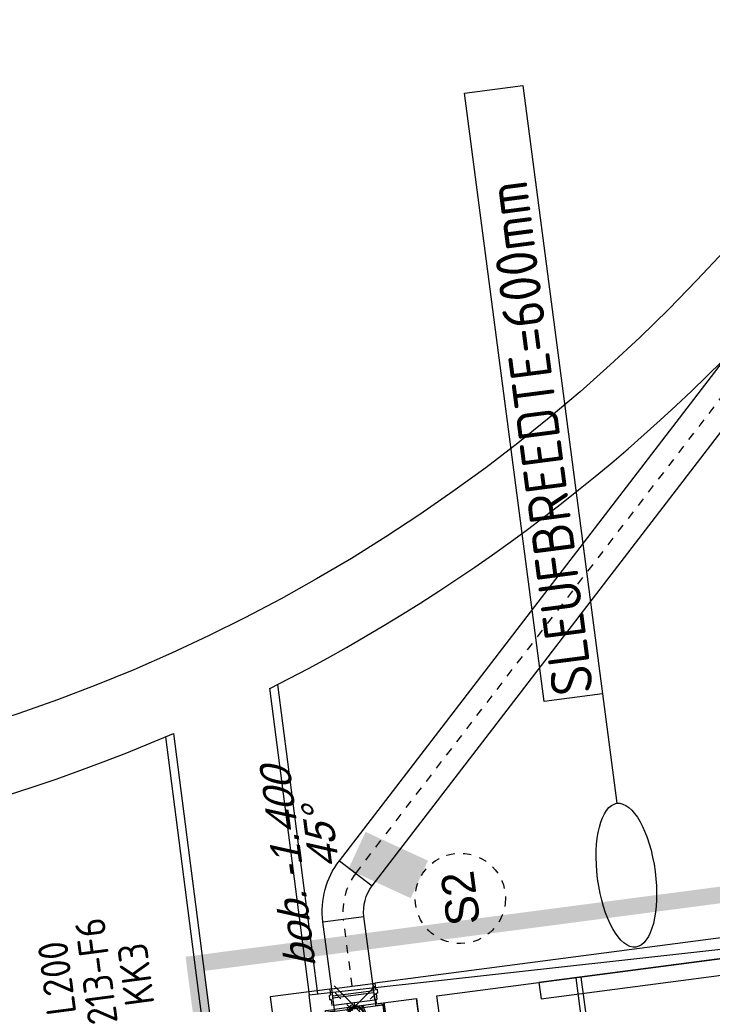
# Model space of a CAD drawing. Header units: metres. Extents: x 118052 to 118564, y 454784 to 455719.
# Tile 37 of 160: x 118196.46 to 118204.82, y 455265.03 to 455276.92. Entities that reach past the tile are written whole.
import ezdxf
from ezdxf.enums import TextEntityAlignment as Align

# ---------------------------------------------------------------- set-up
doc = ezdxf.new("R2010")
doc.units = ezdxf.units.M
doc.header["$LTSCALE"] = 0.5
doc.header["$PDMODE"] = 3
doc.header["$PDSIZE"] = 0.25
for name, pattern in [('CENTER', [2, 1.25, -0.25, 0.25, -0.25]), ('DASHED', [19.05, 12.7, -6.35]), ('HIDDEN2', [4.7625, 3.175, -1.5875]), ('Tauw_L_Center2', [6.499, 4, -0.833, 0.833, -0.833])]:
    doc.linetypes.add(name, pattern=pattern)
for name, color, linetype in [('_gebouwen', 7, 'Continuous'), ('_ob10', 7, 'Continuous'), ('_verharding', 7, 'Continuous'), ('EL6221--', 6, 'Continuous'), ('EL_N_A_EB00----REVISIE~-_-----', 1, 'Continuous'), ('GRAAFWERKZAAMHEDEN', 6, 'Continuous'), ('KABELLOOP', 6, 'Continuous'), ('Koningsstal VIEUWPORT', 254, 'Continuous'), ('ZU_N_-_AL999---LS_GVK500_pgr05__18_^200~B_-----', 7, 'Continuous'), ('ZU_N_-_AL999---LS_GVK500_pgr05__18_^200~N_-----', 7, 'Continuous'), ('ZU_N_-_EL999---LS_GVK500_-----_^200_$K', 7, 'Continuous'), ('ZU_N_-_EL999---LS_GVK500_pgr05~H_-----', 2, 'Tauw_L_Center2'), ('ZU_N_-_EL999---LS_GVK500_pgr05~H_-----_^200_$', 2, 'Tauw_L_Center2'), ('ZU_N_-_EL999---LS_GVK500_pgr05~W_-----', 2, 'Continuous'), ('ZU_N_D_EB00--F-METSELWERK~-_-----', 7, 'Continuous')]:
    doc.layers.add(name, color=color, linetype=linetype)
doc.styles.add('BURO-018', font='Isocp.shx', dxfattribs={"height": 360})
doc.styles.add('BURO-025', font='Isocp.shx', dxfattribs={"height": 500})
doc.styles.add('tcb_isocp', font='tcb_isocp.shx')

# ---------------------------------------------------------------- blocks, each defined once
blk = doc.blocks.new('_ZUSTRPBA')
at = {"linetype": 'CENTER'}
for p, q in [((0, 140), (0, -140)), ((-140, 0), (140, 0))]:
    blk.add_line(p, q, dxfattribs=at)
at = {"color": 8, "linetype": 'HIDDEN2'}
blk.add_circle((0, 0), 115, dxfattribs=at)
for radius in [95, 83]:
    blk.add_circle((0, 0), radius)
at = {"linetype": 'CENTER'}
blk.add_point((0, 0), dxfattribs=at)
blk = doc.blocks.new('KSB500')
at = {"color": 0}
for p, q in [((-360, -20), (-360, 0)), ((-360, 0), (-250, 0)), ((-250, 0), (-250, -20)), ((250, 0), (360, 0)), ((250, 0), (250, -20)), ((360, -20), (360, 0)), ((-360, -20), (-250, -20)), ((-340, -24), (340, -24)), ((-340, -131), (-340, -24)), ((250, -20), (360, -20)), ((340, -131), (340, -24)), ((-360, -135), (-320, -135)), ((340, -131), (-340, -131)), ((360, -135), (320, -135))]:
    blk.add_line(p, q, dxfattribs=at)
for points in [[(-320, -135), (-360, -135), (-360, -20), (-320, -20)], [(-320, -131), (-356, -131), (-356, -24), (-320, -24)], [(320, -135), (360, -135), (360, -20), (320, -20)], [(320, -131), (356, -131), (356, -24), (320, -24)]]:
    blk.add_lwpolyline(points, dxfattribs=at)
blk.add_point((0, 0), dxfattribs=at)
blk = doc.blocks.new('A$C771F1ADE')
at = {"layer": 'ZU_N_D_EB00--F-METSELWERK~-_-----'}
for p, q in [((2450, -707), (2400, -707)), ((2400, -707), (2400, -725)), ((2450, -707), (2400, -707)), ((2400, -707), (2400, -725)), ((2450, -725), (2450, -707)), ((2450, -725), (2450, -707)), ((2275, -1250), (2275, -750)), ((2275, -750), (2415, -750)), ((2400, -725), (2325, -725)), ((2400, -725), (2325, -725)), ((2325, -750), (2525, -750)), ((2325, -750), (2325, -1250)), ((2415, -750), (2415, -1250)), ((2435, -1250), (2435, -750)), ((2435, -750), (2525, -750)), ((2525, -725), (2450, -725)), ((2525, -725), (2450, -725)), ((2525, -750), (2525, -725)), ((2525, -750), (2525, -1250)), ((2275, -1250), (2275, -1750)), ((2415, -1250), (2275, -1250)), ((2325, -1250), (2275, -1250)), ((2275, -1265), (2325, -1265)), ((2325, -1275), (2325, -1250)), ((2325, -1250), (2525, -1250)), ((2325, -1275), (2325, -1250)), ((2400, -1275), (2325, -1275)), ((2400, -1275), (2325, -1275)), ((2400, -1293), (2400, -1275)), ((2400, -1293), (2400, -1275)), ((2450, -1293), (2400, -1293)), ((2450, -1293), (2400, -1293)), ((2525, -1250), (2435, -1250)), ((2525, -1275), (2450, -1275)), ((2450, -1275), (2450, -1293)), ((2525, -1275), (2450, -1275)), ((2450, -1275), (2450, -1293)), ((2525, -1250), (2525, -1275)), ((1950, -2000), (2275, -2000)), ((2275, -2000), (2275, -7393)), ((925, -3760), (2275, -3760))]:
    blk.add_line(p, q, dxfattribs=at)
for points in [[(2525, -725), (2525, 0), (275, 0)], [(2525, -7393), (2525, -1275)], [(1250, -1750), (2275, -1750)], [(2275, -1750), (1950, -1750)], [(2275, -3693), (925, -3693)]]:
    blk.add_lwpolyline(points, dxfattribs=at)
blk.add_lwpolyline([(2075, -3245), (2075, -6995), (2275, -6995), (2275, -3245)], close=True, dxfattribs=at)
at = {"layer": 'ZU_N_D_EB00--F-METSELWERK~-_-----', "rotation": 270}
blk.add_blockref('KSB500', (2275, -1000), dxfattribs=at)
at = {"layer": 'ZU_N_D_EB00--F-METSELWERK~-_-----'}
blk.add_blockref('_ZUSTRPBA', (2190, -1000), dxfattribs=at)
blk = doc.blocks.new('111304D')
at = {"color": 0, "linetype": 'Continuous'}
for p, q in [((-3, 9.982), (-3, 7.482)), ((-3, 8.732), (1.5, 6.134)), ((-1.5, 8.5), (1.5, 8.5)), ((0, 1), (0, 8.5)), ((1.5, 5.134), (-1.5, 6.866)), ((1.5, 4.134), (-1.5, 5.866)), ((1.5, 3.134), (-1.5, 4.866)), ((1.5, 2.134), (-1.5, 3.866))]:
    blk.add_line(p, q, dxfattribs=at)
at = {"color": 0, "linetype": 'Continuous', "const_width": 0.5}
blk.add_lwpolyline([(-1.683, 7.116, 1), (-2.183, 7.116, 1)], format="xyb", close=True, dxfattribs=at)
at = {"color": 0, "linetype": 'Continuous'}
blk.add_circle((-1.933, 7.116), 0.5, dxfattribs=at)
blk.add_arc((0, 10), 1.5, 180, 0, dxfattribs=at)
at = {"color": 0, "linetype": 'Continuous', "style": 'BURO-018', "flags": 1}
blk.add_attdef('E_MATCODE', text='', height=1.8, rotation=262.58369, dxfattribs=at).set_placement((-436086809.669, 176092602.943), align=Align.MIDDLE)
at = {"color": 0, "linetype": 'Continuous', "style": 'BURO-018'}
for tag, p in [('E_GKAST', (0, 15.5)), ('E_GROEP', (0, 12.5)), ('E_SGROEP', (4.5, 12.5))]:
    blk.add_attdef(tag, text='', height=1.8, dxfattribs=at).set_placement(p, align=Align.MIDDLE)
at = {"color": 0, "linetype": 'Continuous', "style": 'BURO-018', "flags": 1}
blk.add_attdef('E_VERMCODE', text='', height=1.8, dxfattribs=at).set_placement((13, 12.5), align=Align.MIDDLE)
blk = doc.blocks.new('A$C051E189E')
at = {"layer": 'EL6221--'}
ref = blk.add_blockref('111304D', (72327, -11799), dxfattribs=dict(at, xscale=200, yscale=200, zscale=200, rotation=270.0000221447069))
ref.add_attrib('E_GROEP', 'KK3', dxfattribs={"layer": '0', "color": 1, "linetype": 'Continuous', "height": 360, "rotation": 0, "style": 'BURO-018'}).set_placement((75349, -10418), align=Align.MIDDLE)
ref.add_attrib('E_GKAST', 'L200', dxfattribs={"layer": '0', "color": 1, "linetype": 'Continuous', "height": 360, "rotation": 0, "style": 'BURO-018'}).set_placement((75427, -9465), align=Align.MIDDLE)
ref.add_attrib('E_SGROEP', '213-F6', dxfattribs={"layer": '0', "color": 1, "linetype": 'Continuous', "height": 360, "rotation": 0, "style": 'BURO-018'}).set_placement((75449, -9948), align=Align.MIDDLE)
blk = doc.blocks.new('A$C6DFC50BF')
at = {"layer": 'GRAAFWERKZAAMHEDEN'}
blk.add_line((77981, -16458), (76645, -16458), dxfattribs=at)
blk.add_lwpolyline([(77981, -15745), (85404, -15745), (85404, -16458), (77981, -16458)], close=True, dxfattribs=at)
blk.add_ellipse((75768, -16458), major_axis=(877, 0), ratio=0.399807, dxfattribs=at)
at = {"layer": 'KABELLOOP', "linetype": 'DASHED', "const_width": 200}
blk.add_lwpolyline([(121473, -29105), (75383, -29105), (75383, -11142), (74473, -11142)], dxfattribs=at)
at = {"layer": 'GRAAFWERKZAAMHEDEN', "color": 2, "style": 'BURO-025'}
blk.add_text('SLEUFBREEDTE=600mm', height=500, rotation=359.9837, dxfattribs=at).set_placement((78015, -16354))
blk = doc.blocks.new('Leidingen')
at = {"layer": 'ZU_N_-_EL999---LS_GVK500_-----_^200_$K', "const_width": 500, "flags": 128}
blk.add_lwpolyline([(-185829, 46450), (-185743.5, 46585.2), (-185750, 46574.9), (-185768.5, 46545.6), (-185796.3, 46501.7), (-185829, 46450), (-185861.7, 46398.2), (-185889.4, 46354.3), (-185907.9, 46325), (-185914.4, 46314.7), (-185829, 46450), (-186187.7, 45882)], dxfattribs=at)
blk.add_lwpolyline([(-185829, 46450), (-185743.5, 46585.2), (-185750, 46574.9), (-185768.5, 46545.6), (-185796.3, 46501.7), (-185829, 46450), (-185861.7, 46398.2), (-185889.4, 46354.3), (-185907.9, 46325), (-185914.4, 46314.7), (-185829, 46450), (-186187.7, 45882)], dxfattribs=at)
blk.add_lwpolyline([(-185829, 46450), (-185743.5, 46585.2), (-185750, 46574.9), (-185768.5, 46545.6), (-185796.3, 46501.7), (-185829, 46450), (-185861.7, 46398.2), (-185889.4, 46354.3), (-185907.9, 46325), (-185914.4, 46314.7), (-185829, 46450), (-186187.7, 45882)], dxfattribs=at)
blk.add_lwpolyline([(-185829, 46450), (-185743.5, 46585.2), (-185750, 46574.9), (-185768.5, 46545.6), (-185796.3, 46501.7), (-185829, 46450), (-185861.7, 46398.2), (-185889.4, 46354.3), (-185907.9, 46325), (-185914.4, 46314.7), (-185829, 46450), (-186187.7, 45882)], dxfattribs=at)
blk.add_lwpolyline([(-185829, 46450), (-185743.5, 46585.2), (-185750, 46574.9), (-185768.5, 46545.6), (-185796.3, 46501.7), (-185829, 46450), (-185861.7, 46398.2), (-185889.4, 46354.3), (-185907.9, 46325), (-185914.4, 46314.7), (-185829, 46450), (-186187.7, 45882)], dxfattribs=at)
blk.add_lwpolyline([(-185829, 46450), (-185743.5, 46585.2), (-185750, 46574.9), (-185768.5, 46545.6), (-185796.3, 46501.7), (-185829, 46450), (-185861.7, 46398.2), (-185889.4, 46354.3), (-185907.9, 46325), (-185914.4, 46314.7), (-185829, 46450), (-186187.7, 45882)], dxfattribs=at)
blk.add_lwpolyline([(-185829, 46450), (-185743.5, 46585.2), (-185750, 46574.9), (-185768.5, 46545.6), (-185796.3, 46501.7), (-185829, 46450), (-185861.7, 46398.2), (-185889.4, 46354.3), (-185907.9, 46325), (-185914.4, 46314.7), (-185829, 46450), (-186187.7, 45882)], dxfattribs=at)
blk.add_lwpolyline([(-185829, 46450), (-185743.5, 46585.2), (-185750, 46574.9), (-185768.5, 46545.6), (-185796.3, 46501.7), (-185829, 46450), (-185861.7, 46398.2), (-185889.4, 46354.3), (-185907.9, 46325), (-185914.4, 46314.7), (-185829, 46450), (-186187.7, 45882)], dxfattribs=at)
blk.add_lwpolyline([(-185829, 46450), (-185743.5, 46585.2), (-185750, 46574.9), (-185768.5, 46545.6), (-185796.3, 46501.7), (-185829, 46450), (-185861.7, 46398.2), (-185889.4, 46354.3), (-185907.9, 46325), (-185914.4, 46314.7), (-185829, 46450), (-186187.7, 45882)], dxfattribs=at)
blk.add_lwpolyline([(-185829, 46450), (-185743.5, 46585.2), (-185750, 46574.9), (-185768.5, 46545.6), (-185796.3, 46501.7), (-185829, 46450), (-185861.7, 46398.2), (-185889.4, 46354.3), (-185907.9, 46325), (-185914.4, 46314.7), (-185829, 46450), (-186187.7, 45882)], dxfattribs=at)
blk.add_lwpolyline([(-185829, 46450), (-185743.5, 46585.2), (-185750, 46574.9), (-185768.5, 46545.6), (-185796.3, 46501.7), (-185829, 46450), (-185861.7, 46398.2), (-185889.4, 46354.3), (-185907.9, 46325), (-185914.4, 46314.7), (-185829, 46450), (-186187.7, 45882)], dxfattribs=at)
blk.add_lwpolyline([(-185829, 46450), (-185743.5, 46585.2), (-185750, 46574.9), (-185768.5, 46545.6), (-185796.3, 46501.7), (-185829, 46450), (-185861.7, 46398.2), (-185889.4, 46354.3), (-185907.9, 46325), (-185914.4, 46314.7), (-185829, 46450), (-186187.7, 45882)], dxfattribs=at)
blk.add_lwpolyline([(-185829, 46450), (-185743.5, 46585.2), (-185750, 46574.9), (-185768.5, 46545.6), (-185796.3, 46501.7), (-185829, 46450), (-185861.7, 46398.2), (-185889.4, 46354.3), (-185907.9, 46325), (-185914.4, 46314.7), (-185829, 46450), (-186187.7, 45882)], dxfattribs=at)
blk.add_lwpolyline([(-185829, 46450), (-185743.5, 46585.2), (-185750, 46574.9), (-185768.5, 46545.6), (-185796.3, 46501.7), (-185829, 46450), (-185861.7, 46398.2), (-185889.4, 46354.3), (-185907.9, 46325), (-185914.4, 46314.7), (-185829, 46450), (-186187.7, 45882)], dxfattribs=at)
blk.add_lwpolyline([(-185829, 46450), (-185743.5, 46585.2), (-185750, 46574.9), (-185768.5, 46545.6), (-185796.3, 46501.7), (-185829, 46450), (-185861.7, 46398.2), (-185889.4, 46354.3), (-185907.9, 46325), (-185914.4, 46314.7), (-185829, 46450), (-186187.7, 45882)], dxfattribs=at)
blk.add_lwpolyline([(-185829, 46450), (-185743.5, 46585.2), (-185750, 46574.9), (-185768.5, 46545.6), (-185796.3, 46501.7), (-185829, 46450), (-185861.7, 46398.2), (-185889.4, 46354.3), (-185907.9, 46325), (-185914.4, 46314.7), (-185829, 46450), (-186187.7, 45882)], dxfattribs=at)
blk.add_lwpolyline([(-185829, 46450), (-185743.5, 46585.2), (-185750, 46574.9), (-185768.5, 46545.6), (-185796.3, 46501.7), (-185829, 46450), (-185861.7, 46398.2), (-185889.4, 46354.3), (-185907.9, 46325), (-185914.4, 46314.7), (-185829, 46450), (-186187.7, 45882)], dxfattribs=at)
blk.add_lwpolyline([(-185829, 46450), (-185743.5, 46585.2), (-185750, 46574.9), (-185768.5, 46545.6), (-185796.3, 46501.7), (-185829, 46450), (-185861.7, 46398.2), (-185889.4, 46354.3), (-185907.9, 46325), (-185914.4, 46314.7), (-185829, 46450), (-186187.7, 45882)], dxfattribs=at)
blk.add_lwpolyline([(-185829, 46450), (-185743.5, 46585.2), (-185750, 46574.9), (-185768.5, 46545.6), (-185796.3, 46501.7), (-185829, 46450), (-185861.7, 46398.2), (-185889.4, 46354.3), (-185907.9, 46325), (-185914.4, 46314.7), (-185829, 46450), (-186187.7, 45882)], dxfattribs=at)
blk.add_lwpolyline([(-185829, 46450), (-185743.5, 46585.2), (-185750, 46574.9), (-185768.5, 46545.6), (-185796.3, 46501.7), (-185829, 46450), (-185861.7, 46398.2), (-185889.4, 46354.3), (-185907.9, 46325), (-185914.4, 46314.7), (-185829, 46450), (-186187.7, 45882)], dxfattribs=at)
blk.add_lwpolyline([(-185829, 46450), (-185743.5, 46585.2), (-185750, 46574.9), (-185768.5, 46545.6), (-185796.3, 46501.7), (-185829, 46450), (-185861.7, 46398.2), (-185889.4, 46354.3), (-185907.9, 46325), (-185914.4, 46314.7), (-185829, 46450), (-186187.7, 45882)], dxfattribs=at)
blk.add_lwpolyline([(-185829, 46450), (-185743.5, 46585.2), (-185750, 46574.9), (-185768.5, 46545.6), (-185796.3, 46501.7), (-185829, 46450), (-185861.7, 46398.2), (-185889.4, 46354.3), (-185907.9, 46325), (-185914.4, 46314.7), (-185829, 46450), (-186187.7, 45882)], dxfattribs=at)
blk.add_lwpolyline([(-185829, 46450), (-185743.5, 46585.2), (-185750, 46574.9), (-185768.5, 46545.6), (-185796.3, 46501.7), (-185829, 46450), (-185861.7, 46398.2), (-185889.4, 46354.3), (-185907.9, 46325), (-185914.4, 46314.7), (-185829, 46450), (-186187.7, 45882)], dxfattribs=at)
blk.add_lwpolyline([(-185829, 46450), (-185743.5, 46585.2), (-185750, 46574.9), (-185768.5, 46545.6), (-185796.3, 46501.7), (-185829, 46450), (-185861.7, 46398.2), (-185889.4, 46354.3), (-185907.9, 46325), (-185914.4, 46314.7), (-185829, 46450), (-186187.7, 45882)], dxfattribs=at)
blk.add_lwpolyline([(-185829, 46450), (-185743.5, 46585.2), (-185750, 46574.9), (-185768.5, 46545.6), (-185796.3, 46501.7), (-185829, 46450), (-185861.7, 46398.2), (-185889.4, 46354.3), (-185907.9, 46325), (-185914.4, 46314.7), (-185829, 46450), (-186187.7, 45882)], dxfattribs=at)
blk.add_lwpolyline([(-185829, 46450), (-185743.5, 46585.2), (-185750, 46574.9), (-185768.5, 46545.6), (-185796.3, 46501.7), (-185829, 46450), (-185861.7, 46398.2), (-185889.4, 46354.3), (-185907.9, 46325), (-185914.4, 46314.7), (-185829, 46450), (-186187.7, 45882)], dxfattribs=at)
blk.add_lwpolyline([(-185829, 46450), (-185743.5, 46585.2), (-185750, 46574.9), (-185768.5, 46545.6), (-185796.3, 46501.7), (-185829, 46450), (-185861.7, 46398.2), (-185889.4, 46354.3), (-185907.9, 46325), (-185914.4, 46314.7), (-185829, 46450), (-186187.7, 45882)], dxfattribs=at)
blk.add_lwpolyline([(-185829, 46450), (-185743.5, 46585.2), (-185750, 46574.9), (-185768.5, 46545.6), (-185796.3, 46501.7), (-185829, 46450), (-185861.7, 46398.2), (-185889.4, 46354.3), (-185907.9, 46325), (-185914.4, 46314.7), (-185829, 46450), (-186187.7, 45882)], dxfattribs=at)
blk.add_lwpolyline([(-185829, 46450), (-185743.5, 46585.2), (-185750, 46574.9), (-185768.5, 46545.6), (-185796.3, 46501.7), (-185829, 46450), (-185861.7, 46398.2), (-185889.4, 46354.3), (-185907.9, 46325), (-185914.4, 46314.7), (-185829, 46450), (-186187.7, 45882)], dxfattribs=at)
blk.add_lwpolyline([(-185829, 46450), (-185743.5, 46585.2), (-185750, 46574.9), (-185768.5, 46545.6), (-185796.3, 46501.7), (-185829, 46450), (-185861.7, 46398.2), (-185889.4, 46354.3), (-185907.9, 46325), (-185914.4, 46314.7), (-185829, 46450), (-186187.7, 45882)], dxfattribs=at)
blk.add_lwpolyline([(-185829, 46450), (-185743.5, 46585.2), (-185750, 46574.9), (-185768.5, 46545.6), (-185796.3, 46501.7), (-185829, 46450), (-185861.7, 46398.2), (-185889.4, 46354.3), (-185907.9, 46325), (-185914.4, 46314.7), (-185829, 46450), (-186187.7, 45882)], dxfattribs=at)
blk.add_lwpolyline([(-185829, 46450), (-185743.5, 46585.2), (-185750, 46574.9), (-185768.5, 46545.6), (-185796.3, 46501.7), (-185829, 46450), (-185861.7, 46398.2), (-185889.4, 46354.3), (-185907.9, 46325), (-185914.4, 46314.7), (-185829, 46450), (-186187.7, 45882)], dxfattribs=at)
blk.add_lwpolyline([(-185829, 46450), (-185743.5, 46585.2), (-185750, 46574.9), (-185768.5, 46545.6), (-185796.3, 46501.7), (-185829, 46450), (-185861.7, 46398.2), (-185889.4, 46354.3), (-185907.9, 46325), (-185914.4, 46314.7), (-185829, 46450), (-186187.7, 45882)], dxfattribs=at)
blk.add_lwpolyline([(-185829, 46450), (-185743.5, 46585.2), (-185750, 46574.9), (-185768.5, 46545.6), (-185796.3, 46501.7), (-185829, 46450), (-185861.7, 46398.2), (-185889.4, 46354.3), (-185907.9, 46325), (-185914.4, 46314.7), (-185829, 46450), (-186187.7, 45882)], dxfattribs=at)
blk.add_lwpolyline([(-185829, 46450), (-185743.5, 46585.2), (-185750, 46574.9), (-185768.5, 46545.6), (-185796.3, 46501.7), (-185829, 46450), (-185861.7, 46398.2), (-185889.4, 46354.3), (-185907.9, 46325), (-185914.4, 46314.7), (-185829, 46450), (-186187.7, 45882)], dxfattribs=at)
blk.add_lwpolyline([(-185829, 46450), (-185743.5, 46585.2), (-185750, 46574.9), (-185768.5, 46545.6), (-185796.3, 46501.7), (-185829, 46450), (-185861.7, 46398.2), (-185889.4, 46354.3), (-185907.9, 46325), (-185914.4, 46314.7), (-185829, 46450), (-186187.7, 45882)], dxfattribs=at)
blk.add_lwpolyline([(-185829, 46450), (-185743.5, 46585.2), (-185750, 46574.9), (-185768.5, 46545.6), (-185796.3, 46501.7), (-185829, 46450), (-185861.7, 46398.2), (-185889.4, 46354.3), (-185907.9, 46325), (-185914.4, 46314.7), (-185829, 46450), (-186187.7, 45882)], dxfattribs=at)
blk.add_lwpolyline([(-185829, 46450), (-185743.5, 46585.2), (-185750, 46574.9), (-185768.5, 46545.6), (-185796.3, 46501.7), (-185829, 46450), (-185861.7, 46398.2), (-185889.4, 46354.3), (-185907.9, 46325), (-185914.4, 46314.7), (-185829, 46450), (-186187.7, 45882)], dxfattribs=at)
blk.add_lwpolyline([(-185829, 46450), (-185743.5, 46585.2), (-185750, 46574.9), (-185768.5, 46545.6), (-185796.3, 46501.7), (-185829, 46450), (-185861.7, 46398.2), (-185889.4, 46354.3), (-185907.9, 46325), (-185914.4, 46314.7), (-185829, 46450), (-186187.7, 45882)], dxfattribs=at)
blk.add_lwpolyline([(-185829, 46450), (-185743.5, 46585.2), (-185750, 46574.9), (-185768.5, 46545.6), (-185796.3, 46501.7), (-185829, 46450), (-185861.7, 46398.2), (-185889.4, 46354.3), (-185907.9, 46325), (-185914.4, 46314.7), (-185829, 46450), (-186187.7, 45882)], dxfattribs=at)
blk.add_lwpolyline([(-185829, 46450), (-185743.5, 46585.2), (-185750, 46574.9), (-185768.5, 46545.6), (-185796.3, 46501.7), (-185829, 46450), (-185861.7, 46398.2), (-185889.4, 46354.3), (-185907.9, 46325), (-185914.4, 46314.7), (-185829, 46450), (-186187.7, 45882)], dxfattribs=at)
blk.add_lwpolyline([(-185829, 46450), (-185743.5, 46585.2), (-185750, 46574.9), (-185768.5, 46545.6), (-185796.3, 46501.7), (-185829, 46450), (-185861.7, 46398.2), (-185889.4, 46354.3), (-185907.9, 46325), (-185914.4, 46314.7), (-185829, 46450), (-186187.7, 45882)], dxfattribs=at)
blk.add_lwpolyline([(-185829, 46450), (-185743.5, 46585.2), (-185750, 46574.9), (-185768.5, 46545.6), (-185796.3, 46501.7), (-185829, 46450), (-185861.7, 46398.2), (-185889.4, 46354.3), (-185907.9, 46325), (-185914.4, 46314.7), (-185829, 46450), (-186187.7, 45882)], dxfattribs=at)
blk.add_lwpolyline([(-185829, 46450), (-185743.5, 46585.2), (-185750, 46574.9), (-185768.5, 46545.6), (-185796.3, 46501.7), (-185829, 46450), (-185861.7, 46398.2), (-185889.4, 46354.3), (-185907.9, 46325), (-185914.4, 46314.7), (-185829, 46450), (-186187.7, 45882)], dxfattribs=at)
blk.add_lwpolyline([(-185829, 46450), (-185743.5, 46585.2), (-185750, 46574.9), (-185768.5, 46545.6), (-185796.3, 46501.7), (-185829, 46450), (-185861.7, 46398.2), (-185889.4, 46354.3), (-185907.9, 46325), (-185914.4, 46314.7), (-185829, 46450), (-186187.7, 45882)], dxfattribs=at)
blk.add_lwpolyline([(-185829, 46450), (-185743.5, 46585.2), (-185750, 46574.9), (-185768.5, 46545.6), (-185796.3, 46501.7), (-185829, 46450), (-185861.7, 46398.2), (-185889.4, 46354.3), (-185907.9, 46325), (-185914.4, 46314.7), (-185829, 46450), (-186187.7, 45882)], dxfattribs=at)
blk.add_lwpolyline([(-185829, 46450), (-185743.5, 46585.2), (-185750, 46574.9), (-185768.5, 46545.6), (-185796.3, 46501.7), (-185829, 46450), (-185861.7, 46398.2), (-185889.4, 46354.3), (-185907.9, 46325), (-185914.4, 46314.7), (-185829, 46450), (-186187.7, 45882)], dxfattribs=at)
blk.add_lwpolyline([(-185829, 46450), (-185743.5, 46585.2), (-185750, 46574.9), (-185768.5, 46545.6), (-185796.3, 46501.7), (-185829, 46450), (-185861.7, 46398.2), (-185889.4, 46354.3), (-185907.9, 46325), (-185914.4, 46314.7), (-185829, 46450), (-186187.7, 45882)], dxfattribs=at)
blk.add_lwpolyline([(-185829, 46450), (-185743.5, 46585.2), (-185750, 46574.9), (-185768.5, 46545.6), (-185796.3, 46501.7), (-185829, 46450), (-185861.7, 46398.2), (-185889.4, 46354.3), (-185907.9, 46325), (-185914.4, 46314.7), (-185829, 46450), (-186187.7, 45882)], dxfattribs=at)
blk.add_lwpolyline([(-185829, 46450), (-185743.5, 46585.2), (-185750, 46574.9), (-185768.5, 46545.6), (-185796.3, 46501.7), (-185829, 46450), (-185861.7, 46398.2), (-185889.4, 46354.3), (-185907.9, 46325), (-185914.4, 46314.7), (-185829, 46450), (-186187.7, 45882)], dxfattribs=at)
blk.add_lwpolyline([(-185829, 46450), (-185743.5, 46585.2), (-185750, 46574.9), (-185768.5, 46545.6), (-185796.3, 46501.7), (-185829, 46450), (-185861.7, 46398.2), (-185889.4, 46354.3), (-185907.9, 46325), (-185914.4, 46314.7), (-185829, 46450), (-186187.7, 45882)], dxfattribs=at)
blk.add_lwpolyline([(-185829, 46450), (-185743.5, 46585.2), (-185750, 46574.9), (-185768.5, 46545.6), (-185796.3, 46501.7), (-185829, 46450), (-185861.7, 46398.2), (-185889.4, 46354.3), (-185907.9, 46325), (-185914.4, 46314.7), (-185829, 46450), (-186187.7, 45882)], dxfattribs=at)
blk.add_lwpolyline([(-185829, 46450), (-185743.5, 46585.2), (-185750, 46574.9), (-185768.5, 46545.6), (-185796.3, 46501.7), (-185829, 46450), (-185861.7, 46398.2), (-185889.4, 46354.3), (-185907.9, 46325), (-185914.4, 46314.7), (-185829, 46450), (-186187.7, 45882)], dxfattribs=at)
blk.add_lwpolyline([(-185829, 46450), (-185743.5, 46585.2), (-185750, 46574.9), (-185768.5, 46545.6), (-185796.3, 46501.7), (-185829, 46450), (-185861.7, 46398.2), (-185889.4, 46354.3), (-185907.9, 46325), (-185914.4, 46314.7), (-185829, 46450), (-186187.7, 45882)], dxfattribs=at)
blk.add_lwpolyline([(-185829, 46450), (-185743.5, 46585.2), (-185750, 46574.9), (-185768.5, 46545.6), (-185796.3, 46501.7), (-185829, 46450), (-185861.7, 46398.2), (-185889.4, 46354.3), (-185907.9, 46325), (-185914.4, 46314.7), (-185829, 46450), (-186187.7, 45882)], dxfattribs=at)
blk.add_lwpolyline([(-185829, 46450), (-185743.5, 46585.2), (-185750, 46574.9), (-185768.5, 46545.6), (-185796.3, 46501.7), (-185829, 46450), (-185861.7, 46398.2), (-185889.4, 46354.3), (-185907.9, 46325), (-185914.4, 46314.7), (-185829, 46450), (-186187.7, 45882)], dxfattribs=at)
at = {"layer": 'ZU_N_-_EL999---LS_GVK500_pgr05~H_-----'}
blk.add_lwpolyline([(-187362.3, 46854.7), (-186544.5, 46854.8, -0.1989124), (-186014.2, 46635.1), (-172215.2, 32837.9, 0.1989124), (-171684.8, 32618.2), (-147806.5, 32619.7, 0.4142136), (-147056.5, 33369.8), (-147056.8, 38059.8, 0.1989207), (-147276.5, 38590.1), (-149180.8, 40494.1)], format="xyb", dxfattribs=at)
at = {"layer": 'ZU_N_-_EL999---LS_GVK500_pgr05~H_-----_^200_$', "flags": 128}
blk.add_lwpolyline([(-185829, 46450, 0, 0, 0), (-185743.5, 46585.2, 0, 122.4, 0), (-185750, 46574.9, 122.4, 226.3, 0), (-185768.5, 46545.6, 226.3, 295.6, 0), (-185796.3, 46501.7, 295.6, 320, 0), (-185829, 46450, 320, 295.6, 0), (-185861.7, 46398.2, 295.6, 226.3, 0), (-185889.4, 46354.3, 226.3, 122.4, 0), (-185907.9, 46325, 122.4, 0, 0), (-185914.4, 46314.7, 0, 0, 0), (-185829, 46450, 0, 0, 0), (-186187.7, 45882, 0, 0, 0)], format="xyseb", dxfattribs=at)
at = {"layer": 'ZU_N_-_EL999---LS_GVK500_pgr05~H_-----_^200_$'}
blk.add_circle((-186479.4, 45420.2), 546.2, dxfattribs=at)
at = {"layer": 'ZU_N_-_EL999---LS_GVK500_pgr05~W_-----', "linetype": 'Continuous'}
for p, q in [((-186544.5, 47104.8), (-186544.5, 46604.8)), ((-185837.4, 46811.9), (-186190.9, 46458.4))]:
    blk.add_line(p, q, dxfattribs=at)
at = {"layer": 'ZU_N_-_EL999---LS_GVK500_pgr05~W_-----'}
for points in [[(-187362.3, 47104.7), (-186544.5, 47104.8, -0.1989124), (-185837.4, 46811.9), (-172038.4, 33014.7, 0.1989124), (-171684.8, 32868.2), (-147806.5, 32869.7, 0.4142136), (-147306.5, 33369.8), (-147306.8, 38059.8, 0.1989207), (-147453.3, 38413.3), (-149358.7, 40318.4)], [(-187362.3, 46604.7), (-186544.5, 46604.8, -0.1989124), (-186190.9, 46458.4), (-172391.9, 32661.1, 0.1989124), (-171684.8, 32368.2), (-147806.4, 32369.7, 0.4142136), (-146806.5, 33369.8), (-146806.8, 38059.8, 0.1989207), (-147099.8, 38766.9), (-149005.1, 40671.9)]]:
    blk.add_lwpolyline(points, format="xyb", dxfattribs=at)
blk.add_blockref('A$C771F1ADE', (-189887.3, 47854.6))
at = {"layer": 'EL_N_A_EB00----REVISIE~-_-----'}
for name in ['A$C051E189E', 'A$C6DFC50BF']:
    blk.add_blockref(name, (-262229.9, 59850.1), dxfattribs=at)
at = {"layer": 'ZU_N_-_AL999---LS_GVK500_pgr05__18_^200~B_-----', "style": 'tcb_isocp', "oblique": 20.00024}
blk.add_text('45%%d', height=360, dxfattribs=at).set_placement((-185542.3, 47001.8), align=Align.MIDDLE_CENTER)
at = {"layer": 'ZU_N_-_AL999---LS_GVK500_pgr05__18_^200~N_-----', "style": 'tcb_isocp', "oblique": 20.00024}
blk.add_text('bob. -1.400', height=360, rotation=0.0036, dxfattribs=at).set_placement((-187063.4, 47259.8))
at = {"layer": 'ZU_N_-_EL999---LS_GVK500_pgr05~H_-----_^200_$', "style": 'tcb_isocp'}
blk.add_text('S2', height=400, dxfattribs=at).set_placement((-186479.4, 45420.2), align=Align.MIDDLE)

msp = doc.modelspace()

# ---------------------------------------------------------------- linework, layer by layer
at = {"layer": '_gebouwen'}
msp.add_lwpolyline([(118199.956, 455265.147), (118211.232, 455266.398), (118211.853, 455261.363), (118200.578, 455260.11), (118199.956, 455265.146)], dxfattribs=at)
msp.add_circle((118189.938, 455287.777), 20.301, dxfattribs=at)
at = {"layer": '_ob10'}
for points in [[(118199.477, 455268.847), (118199.956, 455265.146)], [(118199.572, 455268.892), (118200.056, 455265.159)], [(118198.221, 455268.261), (118199.723, 455256.59)], [(118198.317, 455268.302), (118199.826, 455256.575)]]:
    msp.add_lwpolyline(points, dxfattribs=at)
at = {"layer": '_verharding'}
for start, end in [(189.4356, 293.2798), (296.7432, 341.7059)]:
    msp.add_arc((118189.938, 455287.777), 21.201, start, end, dxfattribs=at)

# ---------------------------------------------------------------- block references
at = {"layer": 'Koningsstal VIEUWPORT', "color": 6, "xscale": 0.0009975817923, "yscale": 0.0009975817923, "zscale": 0.0009975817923, "rotation": 97.46987594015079}
msp.add_blockref('Leidingen', (118222.52, 455456.651), dxfattribs=at)

doc.saveas('drawing.dxf')
